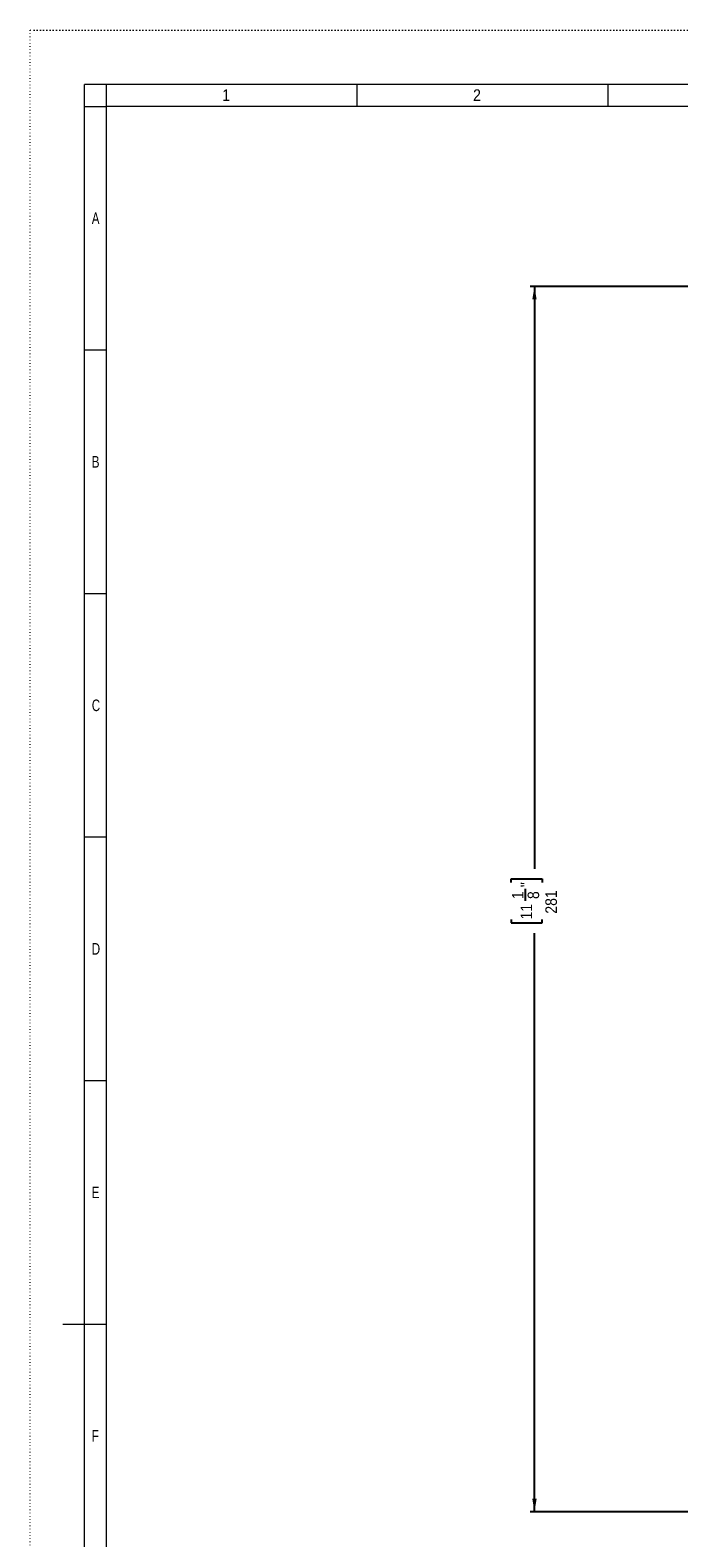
# Model space of a CAD drawing. Header units: millimetres. Extents: x 0 to 841, y 0 to 594.
# Tile 2 of 8: x 0 to 149, y 248 to 594. Entities that reach past the tile are written whole.
import ezdxf

# ---------------------------------------------------------------- set-up
doc = ezdxf.new("R2010")
doc.units = ezdxf.units.MM
doc.linetypes.add('SLD-Punti', pattern=[0.635, 0, -0.635])
doc.linetypes.add('SLD-Solido', pattern=[0])
doc.layers.add('FORMAT', color=7, linetype='SLD-Solido')
doc.styles.add('SLDTEXTSTYLE2', font='ARIALN.TTF', dxfattribs={"width": 0.87})
doc.styles.add('SLDTEXTSTYLE3', font='GOTHIC.TTF', dxfattribs={"width": 0.913})
doc.dimstyles.new('SLDDIMSTYLE0', dxfattribs={"dimtxt": 2.645833, "dimasz": 3, "dimexe": 0, "dimexo": 0.0625, "dimgap": 0.661458, "dimtad": 0, "dimdec": 0, "dimrnd": 1e-09, "dimzin": 12, "dimdsep": 46, "dimtxsty": 'SLDTEXTSTYLE3', "dimsah": 1, "dimcen": 0.09, "dimadec": 0, "dimazin": 3, "dimtfac": 1, "dimtofl": 0, "dimtmove": 0, "dimatfit": 3, "dimfxl": 1, "dimfrac": 2, "dimtolj": 1, "dimtzin": 12, "dimarcsym": 0})

# ---------------------------------------------------------------- blocks, each defined once
blk = doc.blocks.new('_D')
at = {"layer": 'FORMAT'}
for p, q in [((296.27, 535.18), (114.75, 535.18)), ((115.75, 535.18), (115.75, 401.5)), ((110.42, 398.38), (110.42, 399.18)), ((110.42, 399.18), (117.55, 399.18)), ((117.55, 399.18), (117.55, 398.38)), ((113.71, 394.16), (113.71, 396.89)), ((110.42, 389.86), (110.42, 389.06)), ((110.42, 389.06), (117.55, 389.06)), ((117.55, 389.06), (117.55, 389.86)), ((115.75, 253.9), (115.75, 386.74)), ((296.27, 253.9), (114.75, 253.9))]:
    blk.add_line(p, q, dxfattribs=at)
for points in [[(115.75, 535.18), (115.25, 532.18), (116.25, 532.18)], [(115.75, 253.9), (116.25, 256.9), (115.25, 256.9)]]:
    blk.add_solid(points, dxfattribs=at)
at = {"layer": 'FORMAT', "attachment_point": 1, "rotation": 90, "style": 'SLDTEXTSTYLE3'}
for s, insert, char_height in [('"', (112.56, 397.28), 2.65), ('1', (110.57, 394.55), 2.65), ('8', (114.17, 394.55), 2.65), ('281', (118.24, 391.19), 2.646), ('11', (112.56, 389.86), 2.646)]:
    blk.add_mtext(s, dxfattribs=dict(at, insert=insert, char_height=char_height))

msp = doc.modelspace()

# ---------------------------------------------------------------- linework, layer by layer
at = {"color": 7, "linetype": 'SLD-Punti', "lineweight": 18}
for p in [(0, 0), (841, 594)]:
    msp.add_line(p, (0, 594), dxfattribs=at)
at = {"color": 7, "linetype": 'SLD-Solido', "lineweight": 18}
for p, q in [((12.5, 12.5), (12.5, 581.5)), ((828.5, 581.5), (12.5, 581.5)), ((17.5, 576.5), (17.5, 581.5)), ((75.07, 576.5), (75.07, 581.5)), ((132.64, 576.5), (132.64, 581.5)), ((12.5, 576.5), (17.5, 576.5)), ((17.5, 17.5), (17.5, 576.5)), ((823.5, 576.5), (17.5, 576.5)), ((12.5, 520.6), (17.5, 520.6)), ((12.5, 464.7), (17.5, 464.7)), ((12.5, 408.8), (17.5, 408.8)), ((12.5, 352.9), (17.5, 352.9)), ((7.5, 297), (17.5, 297)), ((12.5, 297), (17.5, 297))]:
    msp.add_line(p, q, dxfattribs=at)

# ---------------------------------------------------------------- texts
at = {"color": 7, "linetype": 'Continuous', "lineweight": 0, "char_height": 2.65, "attachment_point": 1}
for s, insert, style in [('1', (44.08, 580.42), 'SLDTEXTSTYLE3'), ('2', (101.66, 580.42), 'SLDTEXTSTYLE3'), ('A', (14.15, 552.15), 'SLDTEXTSTYLE2'), ('B', (14.15, 496.25), 'SLDTEXTSTYLE2'), ('C', (14.15, 440.35), 'SLDTEXTSTYLE2'), ('D', (14.15, 384.45), 'SLDTEXTSTYLE2'), ('E', (14.15, 328.55), 'SLDTEXTSTYLE2'), ('F', (14.15, 272.65), 'SLDTEXTSTYLE2')]:
    msp.add_mtext(s, dxfattribs=dict(at, insert=insert, style=style))

# ---------------------------------------------------------------- dimensions: what is measured, and where the dimension line sits
at = {"layer": 'FORMAT'}
dim = msp.add_linear_dim(base=(115.75, 253.9), p1=(297.27, 535.18), p2=(297.27, 253.9), angle=90, dimstyle='SLDDIMSTYLE0', dxfattribs=at)
dim.commit()
dim.dimension.update_dxf_attribs({"geometry": '_D', "text_midpoint": (115.75, 394.12), "dimtype": 160})

doc.saveas('drawing.dxf')
